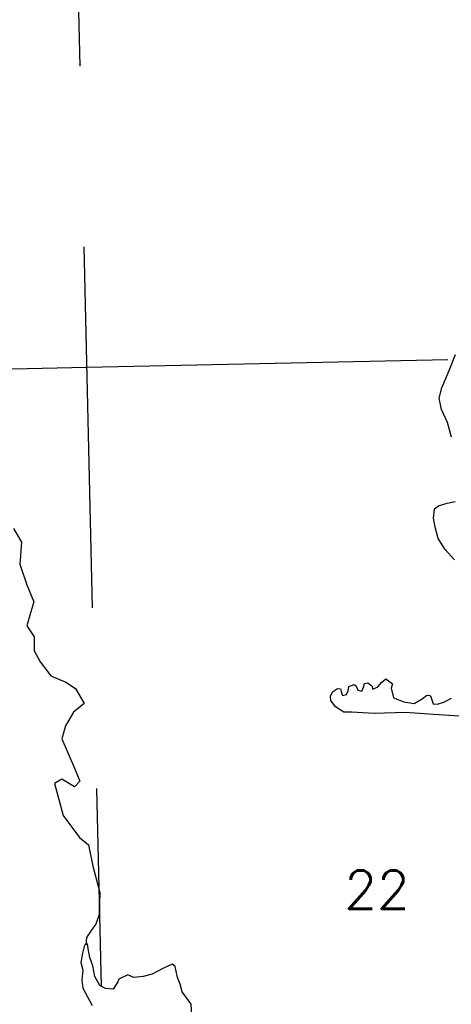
# Model space of a CAD drawing. Header units: feet. Extents: x 18803 to 104580, y -6601 to 116448.
# Tile 12 of 95: x 35719 to 38706, y 31839 to 38653. Entities that reach past the tile are written whole.
import ezdxf

# ---------------------------------------------------------------- set-up
doc = ezdxf.new("R2010")
doc.units = ezdxf.units.FT
doc.header["$LTSCALE"] = 100
doc.header["$MEASUREMENT"] = 0
doc.linetypes.add('DASHED', pattern=[0.75, 0.5, -0.25])
for name, color, linetype in [('ELRGOV-SECTION', 253, 'DASHED'), ('ET-SEC NUMBS', 253, 'Continuous'), ('SL-VICINITY MAP', 2, 'Continuous')]:
    doc.layers.add(name, color=color, linetype=linetype)
doc.styles.add('L2640', font='simplex.shx', dxfattribs={"height": 264})

msp = doc.modelspace()

# ---------------------------------------------------------------- linework, layer by layer
at = {"layer": 'ELRGOV-SECTION', "ltscale": 50}
msp.add_line((35813.93076067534, 52077.37928589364), (36282.49089609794, 31965.23749799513), dxfattribs=at)
msp.add_lwpolyline([(20467.2067512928, 35907.52402952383), (25630.69848788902, 36018.91900964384), (30906.84788575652, 36131.68767482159), (36182.71997532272, 36247.73349634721), (41462.10219294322, 36363.83032879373), (46738.18904823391, 36483.16045772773), (52013.94939114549, 36605.76688516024)], dxfattribs=at)
at = {"layer": 'SL-VICINITY MAP'}
for points in [[(38707.91511992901, 35764.89153973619), (38678.33697412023, 35866.08449056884), (38638.8056431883, 35956.35819763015), (38620.6732730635, 36035.05422544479), (38640.51796831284, 36105.02379107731), (38691.55984758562, 36224.55450974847), (38735.87803193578, 36336.88016084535)], [(38727.03429000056, 34916.09826248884), (38663.33545404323, 34986.43131577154), (38616.02814883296, 35063.79260696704), (38593.72793083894, 35142.29795812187), (38582.6869147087, 35202.48340710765), (38590.2146401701, 35267.70392191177), (38616.37278222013, 35289.82842444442), (38676.15356795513, 35307.2128089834), (38732.04636655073, 35318.14098558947)], [(35676.98226641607, 35132.33242620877), (35731.38092562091, 35036.46055618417), (35719.34226773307, 34885.22976066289), (35769.5414671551, 34743.12464631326), (35816.63058663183, 34623.89780830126), (35789.3830647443, 34532.66178510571), (35767.64101938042, 34458.41986029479), (35819.02288555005, 34383.33775618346), (35819.23952245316, 34284.98708958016), (35860.2017689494, 34209.42829381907), (35933.44903047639, 34112.32595833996), (36037.70690220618, 34068.96179674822), (36104.45414311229, 34023.88154521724), (36165.47772176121, 33919.94164848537), (36090.89128275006, 33860.02434882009), (36036.55274971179, 33767.54892733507), (36011.38915175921, 33676.40824246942), (36097.72974143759, 33473.17322866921), (36135.1771484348, 33382.804183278), (36097.26175805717, 33343.399567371), (36011.29276718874, 33398.06432605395), (35960.50068556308, 33366.44172186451), (36020.49655937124, 33145.25922638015), (36133.77319829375, 32993.48319938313), (36194.54852812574, 32941.85140158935), (36226.17898595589, 32794.7112214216), (36273.98278879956, 32612.7337323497), (36268.1959027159, 32461.78895181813), (36246.17399662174, 32393.8125582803), (36218.58493900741, 32356.9731444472), (36181.4158439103, 32300.86044514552), (36175.71260607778, 32251.81238844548)], [(38800.550570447, 33831.21690179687), (38582.79632523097, 33844.2753301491), (38387.96524329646, 33858.382480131), (38171.05058027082, 33852.64431466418), (38016.18720073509, 33860.20885121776), (37961.81860461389, 33861.90707548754), (37903.87349399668, 33896.92612821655), (37872.64624689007, 33941.53862093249), (37869.25630621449, 33970.68242854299), (37884.52839404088, 34002.7727915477), (37919.02223182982, 34025.27864740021), (37937.96412106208, 34021.95967152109), (37942.97155112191, 34003.35375436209), (37952.51997669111, 33976.58447216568), (37981.50833795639, 33982.09622963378), (37992.89243864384, 34007.73038470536), (37995.66098286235, 34039.24871773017), (38032.70517913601, 34051.40735979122), (38045.48858347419, 34045.71385849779), (38059.48471764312, 34012.86972168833), (38086.94887643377, 34005.75507828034), (38100.13704032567, 34037.75010295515), (38105.45594302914, 34058.92122218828), (38128.19253249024, 34064.14696466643), (38156.30969965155, 34042.41274828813), (38163.5876274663, 34019.72514861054), (38198.36132598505, 34035.96547318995), (38224.05303348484, 34068.53252784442), (38252.2950994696, 34090.75236870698), (38299.72730350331, 34057.34513475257), (38290.61370057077, 34027.62929716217), (38306.19571221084, 33959.28048313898), (38378.35514273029, 33933.28284041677), (38449.9548517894, 33919.81626024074), (38504.82149437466, 33953.71805151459), (38535.14748429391, 33976.03323070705), (38545.47381705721, 33978.59843278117), (38562.42506926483, 33973.09560814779), (38579.43799646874, 33919.46170542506), (38610.88342930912, 33916.71475952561), (38654.08611047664, 33931.24792700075), (38707.14868985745, 33958.7888486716)], [(36909.35211015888, 31758.64909565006), (36905.7139206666, 31840.10100219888), (36887.8297993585, 31866.48893107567), (36843.44600027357, 31925.14896678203), (36828.51699700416, 31978.8782078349), (36811.87721744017, 32024.15806886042), (36793.83813422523, 32100.76558625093), (36774.33652353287, 32116.61562467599), (36708.86368745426, 32086.41416260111), (36635.42830327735, 32047.47730550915), (36573.47030669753, 32032.0860930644), (36509.05523854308, 32024.95358398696), (36466.44389074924, 32043.93192163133), (36405.13890253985, 32013.92113621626), (36397.6427889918, 31994.74318907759), (36366.53889187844, 31943.09352561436), (36311.98372193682, 31948.96877073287), (36273.44693510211, 31970.22629546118), (36239.38946878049, 32031.45153324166), (36225.61152034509, 32106.16121686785), (36204.24417145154, 32163.78146377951), (36193.10986841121, 32226.05542318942), (36187.54271689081, 32257.19240289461), (36167.07662518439, 32247.88497789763), (36152.83069336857, 32192.82100022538), (36141.04183312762, 32129.4983191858), (36155.97083639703, 32075.76907813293), (36148.62968475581, 32006.37154248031), (36155.31627919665, 31950.17243768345), (36221.16071408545, 31831.80364464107)]]:
    msp.add_lwpolyline(points, dxfattribs=at)

# ---------------------------------------------------------------- texts
at = {"layer": 'ET-SEC NUMBS', "style": 'L2640'}
msp.add_text('22', height=264, dxfattribs=at).set_placement((37964.77869385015, 32500.29357850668))

doc.saveas('drawing.dxf')
